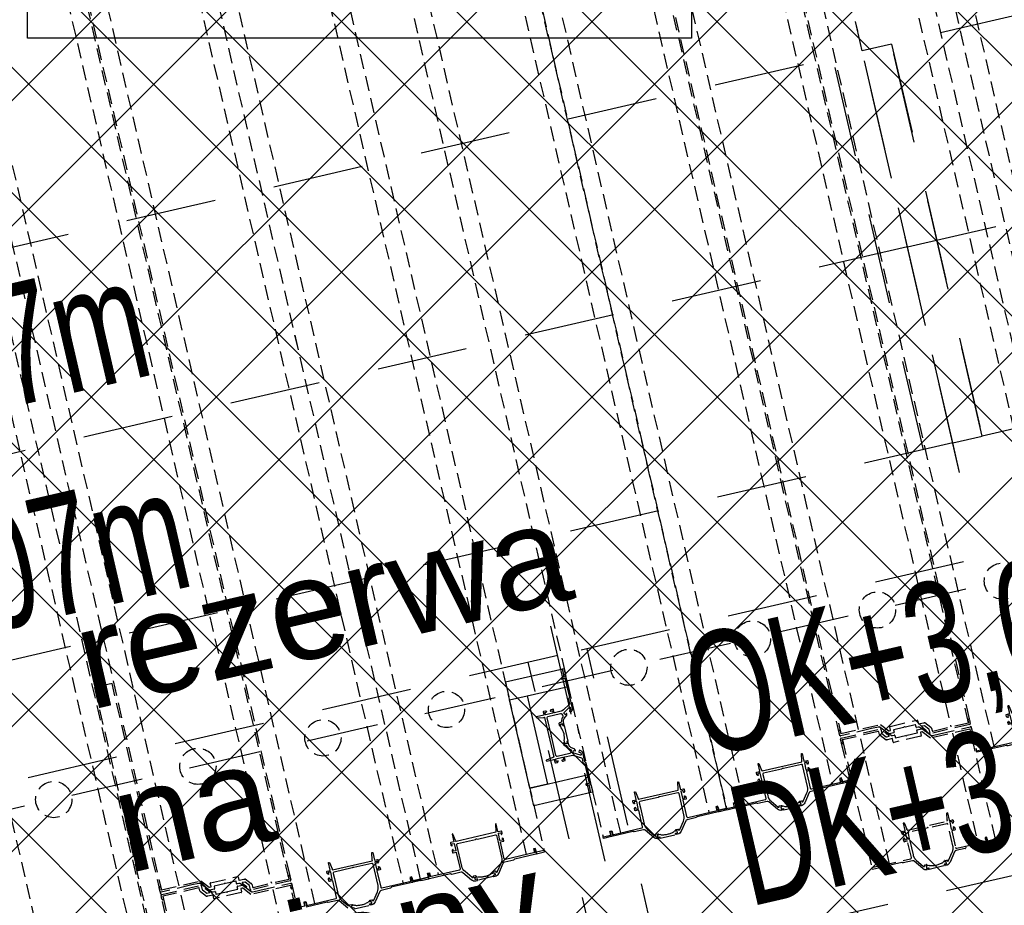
# Model space of a CAD drawing. Header units: centimetres. Extents: x -15121 to 17422, y -60492 to 0.
# Tile 227 of 256: x 1999 to 2097, y -29519 to -29431. Entities that reach past the tile are written whole.
import ezdxf
from ezdxf.enums import TextEntityAlignment as Align

# ---------------------------------------------------------------- set-up
doc = ezdxf.new("R2010")
doc.units = ezdxf.units.CM
doc.header["$LTSCALE"] = 60
for name, pattern in [('HIDDEN', [0.375, 0.25, -0.125]), ('KRESKOWA-SREDNIA', [0.2, 0.12, -0.08]), ('MP', [0.25, 0.15, -0.1])]:
    doc.linetypes.add(name, pattern=pattern)
for name, color, linetype in [('A-----SZ', 8, 'Continuous'), ('AIKA KLIMATYZACJA2', 5, 'Continuous'), ('AIKA lampy restauracja wymiarowanie', 7, 'Continuous'), ('AIKA sufity podwieszane', 8, 'Continuous'), ('AIKA wymiarowanie ogólne rzut2', 7, 'Continuous'), ('AIKA ścianki mobilne', 7, 'Continuous'), ('F-BIL', 1, 'Continuous'), ('F-BIL-OP', 3, 'Continuous'), ('F-BIL-TA', 1, 'Continuous'), ('L-HIDDEN', 8, 'HIDDEN'), ('R-----OP', 7, 'Continuous')]:
    doc.layers.add(name, color=color, linetype=linetype)
doc.styles.add('MtXpl_Arial_Narrow', font='ARIALN.TTF')
doc.styles.add('normalnysimplex', font='simplex.shx', dxfattribs={"width": 0.85})
doc.styles.add('SIMPLEX', font='simplex', dxfattribs={"width": 0.85})
doc.styles.add('SŁAWKA', font='simplex.shx', dxfattribs={"height": 12.5})
doc.styles.add('wymiar', font='txt.shx', dxfattribs={"width": 0.6})
doc.dimstyles.new('Dwudziestka', dxfattribs={"dimtxt": 7, "dimasz": 0.7, "dimexe": 5, "dimexo": 0, "dimgap": 2.5, "dimtad": 1, "dimtoh": 1, "dimdec": 3, "dimrnd": 0.5, "dimdsep": 46, "dimtxsty": 'wymiar', "dimblk": 'znacznik', "dimcen": 0, "dimdle": 5, "dimse1": 1, "dimse2": 1, "dimclrd": 256, "dimclre": 256, "dimclrt": 256, "dimadec": 0, "dimazin": 0, "dimtfac": 0.4, "dimtdec": 3, "dimtix": 1, "dimtofl": 0, "dimtmove": 2, "dimatfit": 3, "dimldrblk": 'znacznik', "dimfxl": 1, "dimtolj": 1, "dimarcsym": 0})

# ---------------------------------------------------------------- blocks, each defined once
blk = doc.blocks.new('DYBY-BL5')
at = {"layer": 'F-BIL-TA', "color": 1}
blk.add_line((0, 45), (110, 45), dxfattribs=at)
blk.add_lwpolyline([(0, 0), (0, 90), (110, 90), (110, 0)], close=True, dxfattribs=at)
at = {"layer": 'F-BIL-OP', "style": 'SIMPLEX', "width": 0.85}
blk.add_attdef('NR', text='', height=20, dxfattribs=at).set_placement((56, 55), align=Align.CENTER)
at = {"layer": 'F-BIL-OP', "color": 2, "style": 'SIMPLEX', "width": 0.85, "flags": 1}
for tag, p in [('NAZWA', (119, 55)), ('POSADZKA', (119, 12)), ('GRUPA', (119, -27)), ('RODZAJ', (119, -72))]:
    blk.add_attdef(tag, p, '', height=19, dxfattribs=at)
at = {"layer": 'F-BIL-OP', "color": 2, "style": 'SIMPLEX', "width": 0.85}
blk.add_attdef('POW.', text='', height=20, dxfattribs=at).set_placement((56, 12), align=Align.CENTER)
at = {"layer": 'F-BIL-OP', "color": 2, "style": 'SIMPLEX', "width": 0.85, "flags": 1}
blk.add_attdef('POWH.', text='', height=20, dxfattribs=at).set_placement((56, -27), align=Align.CENTER)
blk = doc.blocks.new('SL klima')
at = {"layer": 'AIKA KLIMATYZACJA2', "color": 140, "linetype": 'MP', "lineweight": -2}
for p, q in [((6314.866, -25555.953, 336.652), (6271.994, -25565.851, 336.652)), ((6269.071, -25566.526, 336.652), (6268.396, -25563.602, 336.652)), ((6271.994, -25565.851, 336.652), (6269.071, -25566.526, 336.652)), ((6278.069, -25605.5, 336.652), (6269.071, -25566.526, 336.652)), ((6280.992, -25604.825, 336.652), (6271.994, -25565.851, 336.652)), ((6271.994, -25565.851, 336.652), (6280.992, -25604.825, 336.652)), ((6273.57, -25586.013, 336.652), (6322.288, -25574.765, 336.652)), ((6381.453, -25593.691, 360.302), (6238.805, -25626.624, 360.302)), ((6287.813, -25603.251, 336.652), (6280.992, -25604.825, 336.652)), ((6278.069, -25605.5, 336.652), (6280.992, -25604.825, 336.652)), ((6278.744, -25608.423, 336.652), (6278.069, -25605.5, 336.652)), ((6253.652, -25690.933, 360.302), (6238.13, -25623.701, 360.302)), ((6253.654, -25690.932, 360.302), (6238.132, -25623.701, 360.302)), ((6388.539, -25624.384, 360.302), (6245.891, -25657.317, 360.302)), ((6255.9, -25687.335, 360.302), (6241.728, -25625.949, 360.302)), ((6238.807, -25626.624, 360.302), (6143.319, -25648.67, 360.302)), ((6250.056, -25688.684, 360.302), (6235.884, -25627.299, 360.302))]:
    blk.add_line(p, q, dxfattribs=at)
at = {"layer": 'AIKA KLIMATYZACJA2', "color": 140, "linetype": 'MP', "lineweight": -2, "extrusion": (-0.224951, 0.97437, 1.83697e-16)}
for p, q in [((6278.744, -25608.423, 336.652), (6268.396, -25563.602, 336.652)), ((6122.915, -25600.268, 336.652), (6269.071, -25566.526, 336.652)), ((6275.146, -25606.175, 336.652), (6266.148, -25567.2, 336.652)), ((6273.57, -25586.013, 336.652), (6127.414, -25619.756, 336.652)), ((6278.069, -25605.5, 336.652), (6131.913, -25639.243, 336.652))]:
    blk.add_line(p, q, dxfattribs=at)
at = {"layer": 'AIKA KLIMATYZACJA2', "color": 140, "linetype": 'MP', "lineweight": -2, "style": 'MtXpl_Arial_Narrow', "width": 0.8}
for s, p in [('OK+3,37m', (6147.428, -25610.512, 3653.802)), ('DK+3,07m', (6152.004, -25631.373, 3653.802)), ('OK+3,61m', (6253.163, -25636.82, 3653.802)), ('DK+3,44m', (6257.814, -25651.629, 3653.802))]:
    blk.add_text(s, height=12, rotation=13, dxfattribs=at).set_placement(p)
blk = doc.blocks.new('*U5278')
for p, q in [((1.5, 8.8), (1085.5, 8.82)), ((1085.5, -9.18), (1.5, -9.2))]:
    blk.add_line(p, q)
blk = doc.blocks.new('*U5231')
for p, q in [((-1106.5, -9.19), (-1.5, -9.2)), ((-1.5, -99.2), (-1106.5, -99.19)), ((-1106.5, -117.19), (-1.5, -117.2))]:
    blk.add_line(p, q)
blk.add_lwpolyline([(-848.7, -118.69), (-1108.7, -118.69), (-1108.7, -136.69), (-848.7, -136.69)], close=True)
blk.add_circle((-948, -54.19), 18)
blk = doc.blocks.new('*U5248')
for p, q in [((1179.63, 117.22), (120.37, 117.17)), ((1298.5, 117.22), (1186, 117.22)), ((1298.5, 109.24), (1294.5, 109.24)), ((1294.5, 109.24), (1294.5, 107.74)), ((1294.5, 107.74), (1298.5, 107.74)), ((1298.5, 117.24), (1298.5, 109.24)), ((120.37, 99.17), (1179.63, 99.22)), ((1186, 99.22), (1298.5, 99.22)), ((1161.63, 9.22), (138.37, 9.17)), ((1298.5, 9.22), (1168, 9.22)), ((1294.5, -0.84), (1294.5, 0.66)), ((1294.5, 0.66), (1298.5, 0.66)), ((138.37, -8.83), (1161.63, -8.78)), ((1168, -8.78), (1298.5, -8.78)), ((1298.5, -0.84), (1294.5, -0.84))]:
    blk.add_line(p, q)
for points in [[(1169.43, 40.02), (1166.13, 40.02, -0.414214), (1165.63, 40.52), (1165.63, 67.92, -0.414214), (1166.13, 68.42), (1169.43, 68.42, 0.414212), (1169.63, 68.62), (1169.63, 73.52, 0.000001), (1169.63, 74.84), (1175.42, 79.69, -0.176326), (1176.7, 80.16), (1179.13, 80.16, 0.414214), (1179.63, 80.66), (1179.63, 117.22, 0.414214), (1179.43, 117.42), (1177.53, 117.42, 0.414212), (1177.33, 117.22), (1176.33, 117.22, -0.414214), (1176.13, 117.42), (1176.13, 117.92, -0.41421), (1176.93, 118.72), (1180.83, 118.72, -0.414213), (1181.63, 117.92), (1181.63, 77.76, -0.414213), (1181.43, 77.56), (1176.99, 77.56, 0.176324), (1176.87, 77.52), (1172.7, 74.02, 0.221651), (1172.63, 73.87), (1172.63, 71.18, 0.533896), (1172.91, 71), (1174.91, 71.82), (1174.59, 72.2), (1175.83, 72.59), (1175.5, 72.97), (1176.75, 73.36), (1176.42, 73.74), (1177.34, 74.52, -0.414286), (1177.62, 74.49, -0.198947), (1177.67, 74.35), (1177.57, 73.19, -0.192971), (1177.23, 72.53), (1173.31, 69.08, 0.215704), (1172.63, 67.58), (1172.63, 65.92, -0.414212), (1172.13, 65.42), (1169.83, 65.42, 0.414212), (1169.63, 65.22), (1169.63, 55.09), (1169.19, 54.32, 0.267947), (1169.19, 54.12), (1169.63, 53.35), (1169.63, 43.22, 0.414214), (1169.83, 43.02), (1172.13, 43.02, -0.414214), (1172.63, 42.52), (1172.63, 38.02, -0.221694), (1172.27, 37.25), (1164.34, 30.6, 0.221682), (1163.63, 29.07), (1163.63, 21.9), (1163.63, -9.48, -0.414163), (1162.83, -10.28), (1158.93, -10.28, -0.414214), (1158.13, -9.48), (1158.13, -8.98, -0.414214), (1158.33, -8.78), (1159.33, -8.78, 0.414233), (1159.53, -8.98), (1161.43, -8.98, 0.414212), (1161.63, -8.78), (1161.63, 31.58), (1169.45, 38.15, 0.221697), (1169.63, 38.53), (1169.63, 39.82, 0.414211), (1169.43, 40.02)], [(1178.19, 68.42), (1181.49, 68.42, -0.414214), (1181.99, 67.92), (1181.99, 40.52, -0.414214), (1181.49, 40.02), (1178.19, 40.02, 0.414212), (1177.99, 39.82), (1177.99, 34.92, 0.000001), (1177.99, 33.6), (1172.21, 28.75, -0.176326), (1170.92, 28.28), (1168.5, 28.28, 0.414214), (1168, 27.78), (1168, -8.78, 0.414214), (1168.2, -8.98), (1170.1, -8.98, 0.414212), (1170.3, -8.78), (1171.3, -8.78, -0.414214), (1171.5, -8.98), (1171.5, -9.48, -0.41421), (1170.7, -10.28), (1166.8, -10.28, -0.414213), (1166, -9.48), (1166, 30.68, -0.414213), (1166.2, 30.88), (1170.63, 30.88, 0.176324), (1170.76, 30.93), (1174.92, 34.42, 0.221651), (1175, 34.57), (1175, 37.26, 0.533896), (1174.72, 37.45), (1172.72, 36.62), (1173.04, 36.24), (1171.8, 35.85), (1172.12, 35.47), (1170.88, 35.08), (1171.2, 34.7), (1170.28, 33.93, -0.414286), (1170, 33.95, -0.198947), (1169.96, 34.1), (1170.06, 35.25, -0.192971), (1170.39, 35.92), (1174.32, 39.36, 0.215704), (1174.99, 40.87), (1174.99, 42.52, -0.414212), (1175.49, 43.02), (1177.79, 43.02, 0.414212), (1177.99, 43.22), (1177.99, 53.35), (1178.44, 54.12, 0.267947), (1178.44, 54.32), (1177.99, 55.09), (1177.99, 65.22, 0.414214), (1177.79, 65.42), (1175.49, 65.42, -0.414214), (1174.99, 65.92), (1174.99, 70.42, -0.221694), (1175.35, 71.19), (1183.28, 77.84, 0.221682), (1184, 79.37), (1184, 86.55), (1184, 117.92, -0.414163), (1184.8, 118.72), (1188.7, 118.72, -0.414214), (1189.5, 117.92), (1189.5, 117.42, -0.414214), (1189.3, 117.22), (1188.3, 117.22, 0.414233), (1188.1, 117.42), (1186.2, 117.42, 0.414212), (1186, 117.22), (1186, 76.86), (1178.17, 70.29, 0.221697), (1177.99, 69.91), (1177.99, 68.62, 0.414211), (1178.19, 68.42)], [(1280.77, 33.92), (1295.3, 33.92, 0.162719), (1301.31, 35.93), (1308.51, 41.35, 0.023978), (1308.87, 41.65, 0.684311), (1308.54, 42.52), (1308.2, 42.52, -0.414214), (1307.7, 43.02), (1307.7, 44.9, -0.198912), (1307.85, 45.25), (1308.56, 45.96, -0.668179), (1308.9, 45.82), (1308.9, 44.22, 0.414214), (1309.1, 44.02), (1311.1, 44.02, 0.414214), (1311.3, 44.22), (1311.3, 45.82, -0.414214), (1311.5, 46.02), (1312.3, 46.02, -0.414214), (1312.5, 45.82), (1312.5, 44.34, -0.235614), (1310.51, 40.35), (1301.5, 33.57, 0.235614), (1300.7, 31.97), (1300.7, 22.56, -0.198912), (1300.55, 22.21), (1300.15, 21.8, 0.198912), (1300, 21.45), (1300, 0.02, -0.414214), (1299.2, -0.78), (1295.8, -0.78, -0.414214), (1295, 0.02), (1295, 0.52, -0.414214), (1295.2, 0.72), (1296.2, 0.72, 0.414214), (1296.4, 0.52), (1298.3, 0.52, 0.414214), (1298.5, 0.72), (1298.5, 30.72, 0.414214), (1297.5, 31.72), (1280.7, 31.72, 0.414214), (1280.5, 31.52), (1280.5, 28.52, -0.414214), (1280, 28.02), (1278.12, 28.02, -0.198912), (1277.77, 28.17), (1277.06, 28.88, -0.668179), (1277.2, 29.22), (1278.8, 29.22, 0.414214), (1279, 29.42), (1279, 31.52, 0.414214), (1278.8, 31.72), (1271.7, 31.72, 0.414214), (1271.5, 31.52), (1271.5, 29.42, 0.414214), (1271.7, 29.22), (1273.3, 29.22, -0.668179), (1273.44, 28.88), (1272.73, 28.17, -0.198912), (1272.37, 28.02), (1270.5, 28.02, -0.414214), (1270, 28.52), (1270, 31.52, 0.414214), (1269.8, 31.72), (1262.2, 31.72, -0.414214), (1262, 31.92), (1262, 32.37, -0.36397), (1262.16, 32.57), (1269.01, 33.78, -0.043661), (1269.53, 33.82), (1269.8, 33.82, 0.414214), (1270, 34.02), (1270, 74.42, 0.414214), (1269.8, 74.62), (1269.53, 74.62, -0.043661), (1269.01, 74.67), (1262.16, 75.87, -0.36397), (1262, 76.07), (1262, 76.52, -0.414214), (1262.2, 76.72), (1269.8, 76.72, 0.414214), (1270, 76.92), (1270, 79.92, -0.414214), (1270.5, 80.42), (1272.37, 80.42, -0.198912), (1272.73, 80.28), (1273.44, 79.56, -0.668179), (1273.3, 79.22), (1271.7, 79.22, 0.414214), (1271.5, 79.02), (1271.5, 76.92, 0.414214), (1271.7, 76.72), (1278.8, 76.72, 0.414214), (1279, 76.92), (1279, 79.02, 0.414214), (1278.8, 79.22), (1277.2, 79.22, -0.668179), (1277.06, 79.56), (1277.77, 80.28, -0.198912), (1278.12, 80.42), (1280, 80.42, -0.414214), (1280.5, 79.92), (1280.5, 76.92, 0.414214), (1280.7, 76.72), (1297.5, 76.72, 0.414214), (1298.5, 77.72), (1298.5, 107.72, 0.414214), (1298.3, 107.92), (1296.4, 107.92, 0.414214), (1296.2, 107.72), (1295.2, 107.72, -0.414214), (1295, 107.92), (1295, 108.42, -0.414214), (1295.8, 109.22), (1299.2, 109.22, -0.414214), (1300, 108.42), (1300, 87, 0.198912), (1300.15, 86.64), (1300.55, 86.24, -0.198912), (1300.7, 85.88), (1300.7, 76.47, 0.235614), (1301.5, 74.88), (1310.51, 68.1, -0.235614), (1312.5, 64.1), (1312.5, 62.62, -0.414214), (1312.3, 62.42), (1311.5, 62.42, -0.414214), (1311.3, 62.62), (1311.3, 64.22, 0.414214), (1311.1, 64.42), (1309.1, 64.42, 0.414214), (1308.9, 64.22), (1308.9, 62.62, -0.668179), (1308.56, 62.48), (1307.85, 63.19, -0.198912), (1307.7, 63.55), (1307.7, 65.42, -0.414214), (1308.2, 65.92), (1308.54, 65.92, 0.684311), (1308.87, 66.79, 0.023978), (1308.51, 67.1), (1301.31, 72.51, 0.162719), (1295.3, 74.52), (1273.5, 74.52, 0.414214), (1272.5, 73.52), (1272.5, 55.09), (1272.06, 54.32, 0.267949), (1272.06, 54.12), (1272.5, 53.36), (1272.5, 34.92, 0.414214), (1273.5, 33.92), (1278.83, 33.92)]]:
    blk.add_lwpolyline(points, format="xyb")
for points in [[(1298.5, 117.22), (1300, 117.22), (1300, 109.22), (1298.5, 109.22)], [(1298.5, -8.82), (1300, -8.82), (1300, -0.82), (1298.5, -0.84)]]:
    blk.add_lwpolyline(points, close=True)
blk.add_lwpolyline([(1309.11, 61.31, -0.167317), (1309.12, 47.27), (1309.12, 44.24), (1311.15, 44.24), (1311.15, 46.3), (1312.47, 46.3), (1312.47, 62.28), (1311.09, 62.28), (1311.09, 64.26), (1309.11, 64.26)], format="xyb", close=True)
blk.add_circle((1050, 54.2), 18)
blk = doc.blocks.new('*U5261')
for p, q in [((-1.5, 8.8), (-1106.5, 8.8)), ((-1106.5, -9.2), (-1.5, -9.2)), ((-1.5, -99.2), (-1106.5, -99.2)), ((-1106.5, -117.2), (-1.5, -117.2))]:
    blk.add_line(p, q)
at = {"linetype": 'Continuous'}
for points in [[(-21.17, -74.5), (-4.7, -74.5, 0.162719), (1.31, -72.49), (8.51, -67.08, 0.023978)], [(8.2, -65.9, -0.414214), (7.7, -65.4), (7.7, -63.52, -0.198912), (7.85, -63.17), (8.56, -62.46, -0.668179), (8.9, -62.6)], [(10.51, -68.07), (1.5, -74.85, 0.235614), (0.7, -76.45), (0.7, -85.86, -0.198912), (0.55, -86.22), (0.15, -86.62, 0.198912), (0, -86.98), (0, -108.4, -0.414214)], [(-0.8, -109.2), (-4.2, -109.2, -0.414214), (-5, -108.4), (-5, -107.9, -0.414214), (-4.8, -107.7), (-3.8, -107.7, 0.414214), (-3.6, -107.9), (-1.7, -107.9, 0.414214), (-1.5, -107.7), (-1.5, -77.7, 0.414214), (-2.5, -76.7), (-19.3, -76.7, 0.414214), (-19.5, -76.9), (-19.5, -79.9, -0.414214), (-20, -80.4), (-21.88, -80.4, -0.198912), (-22.23, -80.25), (-22.94, -79.54, -0.668179), (-22.8, -79.2), (-21.2, -79.2, 0.414214), (-21, -79), (-21, -76.9, 0.414214), (-21.2, -76.7), (-28.3, -76.7, 0.414214), (-28.5, -76.9), (-28.5, -79, 0.414214), (-28.3, -79.2), (-26.7, -79.2, -0.668179), (-26.56, -79.54), (-27.27, -80.25, -0.198912), (-27.62, -80.4), (-29.5, -80.4, -0.414214), (-30, -79.9), (-30, -76.9, 0.414214), (-30.2, -76.7), (-37.8, -76.7, -0.414214), (-38, -76.5), (-38, -76.05, -0.36397), (-37.83, -75.85), (-30.99, -74.65, -0.043661), (-30.47, -74.6), (-30.2, -74.6, 0.414214), (-30, -74.4), (-30, -34, 0.414214), (-30.2, -33.8), (-30.47, -33.8, -0.043661), (-30.99, -33.75), (-37.83, -32.55, -0.36397), (-38, -32.35), (-38, -31.9, -0.414214), (-37.8, -31.7), (-30.2, -31.7, 0.414214), (-30, -31.5), (-30, -28.5, -0.414214), (-29.5, -28), (-27.62, -28, -0.198912), (-27.27, -28.15), (-26.56, -28.86, -0.668179), (-26.7, -29.2), (-28.3, -29.2, 0.414214), (-28.5, -29.4), (-28.5, -31.5, 0.414214), (-28.3, -31.7), (-21.2, -31.7, 0.414214), (-21, -31.5), (-21, -29.4, 0.414214), (-21.2, -29.2), (-22.8, -29.2, -0.668179), (-22.94, -28.86), (-22.23, -28.15, -0.198912), (-21.88, -28), (-20, -28, -0.414214), (-19.5, -28.5), (-19.5, -31.5, 0.414214), (-19.3, -31.7), (-2.5, -31.7, 0.414214), (-1.5, -30.7), (-1.5, -0.7, 0.414214), (-1.7, -0.5), (-3.6, -0.5, 0.414214), (-3.8, -0.7), (-4.8, -0.7, -0.414214), (-5, -0.5), (-5, 0, -0.414214), (-4.2, 0.8), (-0.8, 0.8, -0.414214), (0, 0), (0, -21.42, 0.198912), (0.15, -21.78), (0.55, -22.18, -0.198912), (0.7, -22.54), (0.7, -31.95, 0.235614), (1.5, -33.55), (10.51, -40.33, -0.235614), (12.5, -44.32), (12.5, -45.8, -0.414214), (12.3, -46), (11.5, -46, -0.414214), (11.3, -45.8), (11.3, -44.2, 0.414214), (11.1, -44), (9.1, -44, 0.414214), (8.9, -44.2), (8.9, -45.8, -0.668179), (8.56, -45.94), (7.85, -45.23, -0.198912), (7.7, -44.88), (7.7, -43, -0.414214), (8.2, -42.5), (8.54, -42.5, 0.684311), (8.88, -41.63, 0.023978), (8.51, -41.32), (1.31, -35.91, 0.162719), (-4.7, -33.9), (-26.5, -33.9, 0.414214), (-27.5, -34.9), (-27.5, -53.33), (-27.94, -54.1, 0.267949), (-27.94, -54.3), (-27.5, -55.07), (-27.5, -73.5, 0.414214), (-26.5, -74.5), (-21.17, -74.5)]]:
    blk.add_lwpolyline(points, format="xyb", dxfattribs=at)
for points in [[(-1.5, 8.8), (-1.5, 0.8), (-5.5, 0.8), (-5.5, -1.2), (-1.5, -1.2)], [(-1.5, -117.2), (-1.5, -109.2), (-5.5, -109.2), (-5.5, -107.2), (-1.5, -107.2)]]:
    blk.add_lwpolyline(points)
blk.add_lwpolyline([(-1.5, 8.8), (0, 8.8), (0, 0.8), (-1.5, 0.8)], close=True)
blk.add_lwpolyline([(9.11, -47.12, -0.167317), (9.12, -61.15), (9.12, -64.18), (11.15, -64.18), (11.15, -62.12), (12.47, -62.12), (12.47, -46.14), (11.09, -46.14), (11.09, -44.16), (9.11, -44.16)], format="xyb", close=True)
blk.add_circle((-160, -54.2), 18)
blk = doc.blocks.new('*U5176')
for p, q in [((1.5, 8.8), (1106.5, 8.8)), ((1106.5, -9.2), (1.5, -9.2)), ((1.5, -99.2), (1106.5, -99.2)), ((1106.5, -117.2), (1.5, -117.2))]:
    blk.add_line(p, q)
at = {"linetype": 'Continuous'}
blk.add_lwpolyline([(21.17, -74.5), (4.7, -74.5, -0.162719), (-1.31, -72.49), (-8.51, -67.08, -0.023978), (-8.88, -66.77, -0.684311), (-8.54, -65.9), (-8.2, -65.9, 0.414214), (-7.7, -65.4), (-7.7, -63.52, 0.198912), (-7.85, -63.17), (-8.56, -62.46, 0.668179), (-8.9, -62.6), (-8.9, -64.2, -0.414214), (-9.1, -64.4), (-11.1, -64.4, -0.414214), (-11.3, -64.2), (-11.3, -62.6, 0.414214), (-11.5, -62.4), (-12.3, -62.4, 0.414214), (-12.5, -62.6), (-12.5, -64.08, 0.235614), (-10.51, -68.07), (-1.5, -74.85, -0.235614), (-0.7, -76.45), (-0.7, -85.86, 0.198912), (-0.55, -86.22), (-0.15, -86.62, -0.198912), (0, -86.98), (0, -108.4, 0.414214), (0.8, -109.2), (4.2, -109.2, 0.414214), (5, -108.4), (5, -107.9, 0.414214), (4.8, -107.7), (3.8, -107.7, -0.414214), (3.6, -107.9), (1.7, -107.9, -0.414214), (1.5, -107.7), (1.5, -77.7, -0.414214), (2.5, -76.7), (19.3, -76.7, -0.414214), (19.5, -76.9), (19.5, -79.9, 0.414214), (20, -80.4), (21.88, -80.4, 0.198912), (22.23, -80.25), (22.94, -79.54, 0.668179), (22.8, -79.2), (21.2, -79.2, -0.414214), (21, -79), (21, -76.9, -0.414214), (21.2, -76.7), (28.3, -76.7, -0.414214), (28.5, -76.9), (28.5, -79, -0.414214), (28.3, -79.2), (26.7, -79.2, 0.668179), (26.56, -79.54), (27.27, -80.25, 0.198912), (27.62, -80.4), (29.5, -80.4, 0.414214), (30, -79.9), (30, -76.9, -0.414214), (30.2, -76.7), (37.8, -76.7, 0.414214), (38, -76.5), (38, -76.05, 0.36397), (37.83, -75.85), (30.99, -74.65, 0.043661), (30.47, -74.6), (30.2, -74.6, -0.414214), (30, -74.4), (30, -34, -0.414214), (30.2, -33.8), (30.47, -33.8, 0.043661), (30.99, -33.75), (37.83, -32.55, 0.36397), (38, -32.35), (38, -31.9, 0.414214), (37.8, -31.7), (30.2, -31.7, -0.414214), (30, -31.5), (30, -28.5, 0.414214), (29.5, -28), (27.62, -28, 0.198912), (27.27, -28.15), (26.56, -28.86, 0.668179), (26.7, -29.2), (28.3, -29.2, -0.414214), (28.5, -29.4), (28.5, -31.5, -0.414214), (28.3, -31.7), (21.2, -31.7, -0.414214), (21, -31.5), (21, -29.4, -0.414214), (21.2, -29.2), (22.8, -29.2, 0.668179), (22.94, -28.86), (22.23, -28.15, 0.198912), (21.88, -28), (20, -28, 0.414214), (19.5, -28.5), (19.5, -31.5, -0.414214), (19.3, -31.7), (2.5, -31.7, -0.414214), (1.5, -30.7), (1.5, -0.7, -0.414214), (1.7, -0.5), (3.6, -0.5, -0.414214), (3.8, -0.7), (4.8, -0.7, 0.414214), (5, -0.5), (5, 0, 0.414214), (4.2, 0.8), (0.8, 0.8, 0.414214), (0, 0), (0, -21.42, -0.198912), (-0.15, -21.78), (-0.55, -22.18, 0.198912), (-0.7, -22.54), (-0.7, -31.95, -0.235614), (-1.5, -33.55), (-10.51, -40.33, 0.235614), (-12.5, -44.32), (-12.5, -45.8, 0.414214), (-12.3, -46), (-11.5, -46, 0.414214), (-11.3, -45.8), (-11.3, -44.2, -0.414214), (-11.1, -44), (-9.1, -44, -0.414214), (-8.9, -44.2), (-8.9, -45.8, 0.668179), (-8.56, -45.94), (-7.85, -45.23, 0.198912), (-7.7, -44.88), (-7.7, -43, 0.414214), (-8.2, -42.5), (-8.54, -42.5, -0.684311), (-8.88, -41.63, -0.023978), (-8.51, -41.32), (-1.31, -35.91, -0.162719), (4.7, -33.9), (26.5, -33.9, -0.414214), (27.5, -34.9), (27.5, -53.33), (27.94, -54.1, -0.267949), (27.94, -54.3), (27.5, -55.07), (27.5, -73.5, -0.414214), (26.5, -74.5), (21.17, -74.5)], format="xyb", dxfattribs=at)
for points in [[(1.5, 8.8), (0, 8.8), (0, 0.8), (1.5, 0.8)], [(1.5, -109.2), (0, -109.2), (0, -117.2), (1.5, -117.2)]]:
    blk.add_lwpolyline(points, close=True)
for points in [[(1.5, 8.8), (1.5, 0.8), (5.5, 0.8), (5.5, -1.2), (1.5, -1.2)], [(1.5, -117.2), (1.5, -109.2), (5.5, -109.2), (5.5, -107.2), (1.5, -107.2)]]:
    blk.add_lwpolyline(points)
blk.add_lwpolyline([(-9.11, -47.12, 0.167317), (-9.12, -61.15), (-9.12, -64.18), (-11.15, -64.18), (-11.15, -62.12), (-12.47, -62.12), (-12.47, -46.14), (-11.09, -46.14), (-11.09, -44.16), (-9.11, -44.16)], format="xyb", close=True)
blk.add_circle((160, -54.2), 18)
blk = doc.blocks.new('*U5193')
at = {"linetype": 'Continuous'}
for p, q in [((58.5, 63), (0, 63)), ((0, 45), (58.5, 45)), ((0, -45), (58.5, -45)), ((58.5, -63), (0, -63))]:
    blk.add_line(p, q, dxfattribs=at)
for p, q in [((0, 63), (0, 45)), ((0, -63), (0, -45))]:
    blk.add_line(p, q)
for points in [[(58, 55), (60, 55), (60, 63), (58, 63)], [(58, -55), (60, -55), (60, -63), (58, -63)]]:
    blk.add_lwpolyline(points, close=True)
blk.add_lwpolyline([(55.8, 55, 0.414214), (55, 54.2), (55, 53.7, 0.414214), (55.2, 53.5), (56.2, 53.5, -0.414214), (56.4, 53.7), (58.3, 53.7, -0.414214), (58.5, 53.5), (58.5, 34, -0.198912), (58.38, 33.71), (57.39, 32.72, 0.198912), (57.1, 32.02), (57.1, 28.03, -0.265236), (56.61, 27.17), (49.88, 23.2, -0.13423), (47.33, 22.5), (40.7, 22.5, -0.414214), (40.5, 22.7), (40.5, 25.7, 0.414214), (40, 26.2), (38.12, 26.2, 0.198912), (37.77, 26.05), (37.06, 25.34, 0.668179), (37.2, 25), (38.8, 25, -0.414214), (39, 24.8), (39, 22.7, -0.414214), (38.8, 22.5), (31.7, 22.5, -0.414214), (31.5, 22.7), (31.5, 24.8, -0.414214), (31.7, 25), (33.3, 25, 0.668179), (33.44, 25.34), (32.73, 26.05, 0.198912), (32.38, 26.2), (30.5, 26.2, 0.414214), (30, 25.7), (30, 22.7, -0.414214), (29.8, 22.5), (22.2, 22.5, 0.414214), (22, 22.3), (22, 21.85, 0.36397), (22.17, 21.66), (29.04, 20.45, 0.043661), (29.56, 20.4), (29.8, 20.4, -0.414214), (30, 20.2), (30, -20.2, -0.414214), (29.8, -20.4), (29.56, -20.4, 0.043661), (29.04, -20.45), (22.17, -21.66, 0.36397), (22, -21.85), (22, -22.3, 0.414214), (22.2, -22.5), (29.8, -22.5, -0.414214), (30, -22.7), (30, -25.7, 0.414214), (30.5, -26.2), (32.38, -26.2, 0.198912), (32.73, -26.05), (33.44, -25.34, 0.668179), (33.3, -25), (31.7, -25, -0.414214), (31.5, -24.8), (31.5, -22.7, -0.414214), (31.7, -22.5), (38.8, -22.5, -0.414214), (39, -22.7), (39, -24.8, -0.414214), (38.8, -25), (37.2, -25, 0.668179), (37.06, -25.34), (37.77, -26.05, 0.198912), (38.12, -26.2), (40, -26.2, 0.414214), (40.5, -25.7), (40.5, -22.7, -0.414214), (40.7, -22.5), (47.33, -22.5, -0.13423), (49.88, -23.2), (56.61, -27.17, -0.265236), (57.1, -28.03), (57.1, -32.02, 0.198912), (57.39, -32.72), (58.38, -33.71, -0.198912), (58.5, -34), (58.5, -53.5, -0.414214), (58.3, -53.7), (56.4, -53.7, -0.414214), (56.2, -53.5), (55.2, -53.5, 0.414214), (55, -53.7), (55, -54.2, 0.414214), (55.8, -55), (59.2, -55, 0.414214), (60, -54.2), (60, -33.18, 0.198912), (59.77, -32.62), (59.25, -32.1, -0.198912), (59.1, -31.74), (59.1, -22.35, 0.235614), (58.3, -20.75), (56.58, -19.46, 0.447259), (56.29, -19.52), (55.51, -20.83, 0.414214), (55.58, -21.11), (57, -21.95, -0.265236), (57.1, -22.12), (57.1, -24.03, -0.580732), (56.35, -24.46), (49.57, -20.46, -0.414214), (49.5, -20.19), (50.57, -18.38, -0.414214), (50.85, -18.31), (52.22, -19.12, 0.668179), (52.52, -18.9), (52.2, -17.66, 0.155747), (52.04, -17.41), (48.78, -14.77, -0.226285), (47.3, -11.66), (47.3, -8.4, 0.414214), (47.1, -8.2), (46.3, -8.2, 0.414214), (46.1, -8.4), (46.1, -10, -0.414214), (45.9, -10.2), (43.9, -10.2, -0.414214), (43.7, -10), (43.7, -8.4, 0.668179), (43.36, -8.26), (42.65, -8.97, 0.198912), (42.5, -9.32), (42.5, -10.7, 0.414214), (43.5, -11.7), (44.38, -11.7, -0.371263), (45.37, -12.55, 0.21042), (47.95, -16.64, -0.397137), (48.25, -17.98), (47.17, -19.81, -0.265236), (46.31, -20.3), (33.5, -20.3, -0.414214), (32.5, -19.3), (32.5, -0.87), (32.06, -0.1, -0.267949), (32.06, 0.1), (32.5, 0.87), (32.5, 19.3, -0.414214), (33.5, 20.3), (46.31, 20.3, -0.265236), (47.17, 19.81), (48.25, 17.98, -0.397137), (47.95, 16.64, 0.21042), (45.37, 12.55, -0.371263), (44.38, 11.7), (43.5, 11.7, 0.414214), (42.5, 10.7), (42.5, 9.32, 0.198912), (42.65, 8.97), (43.36, 8.26, 0.668179), (43.7, 8.4), (43.7, 10, -0.414214), (43.9, 10.2), (45.9, 10.2, -0.414214), (46.1, 10), (46.1, 8.4, 0.414214), (46.3, 8.2), (47.1, 8.2, 0.414214), (47.3, 8.4), (47.3, 11.66, -0.226285), (48.78, 14.77), (52.04, 17.41, 0.155747), (52.2, 17.66), (52.52, 18.9, 0.668179), (52.22, 19.12), (50.85, 18.31, -0.414214), (50.57, 18.38), (49.5, 20.19, -0.414214), (49.57, 20.46), (56.35, 24.46, -0.580732), (57.1, 24.03), (57.1, 22.12, -0.265236), (57, 21.95), (55.58, 21.11, 0.414214), (55.51, 20.83), (56.29, 19.52, 0.447259), (56.58, 19.46), (58.3, 20.75, 0.235614), (59.1, 22.35), (59.1, 31.74, -0.198912), (59.25, 32.1), (59.77, 32.62, 0.198912), (60, 33.18), (60, 54.2, 0.414214), (59.2, 55)], format="xyb", close=True, dxfattribs=at)
blk.add_lwpolyline([(0, 45), (18, 45), (18, -45), (0, -45)], close=True, dxfattribs=at)
blk.add_lwpolyline([(46.06, 7.93), (47.26, 7.93), (47.26, -7.93), (46.06, -7.93), (46.06, -9.93), (43.9, -9.93), (43.9, -6.43, 0.203014), (43.9, 6.43), (43.9, 9.93), (46.06, 9.93), (46.06, 7.93), (46.06, 9.93)], format="xyb", dxfattribs=at)
blk.add_lwpolyline([(60, -3.44), (60, 0), (60, 3.44)])
blk = doc.blocks.new('*U5329')
for p, q in [((-1.5, 8.8), (-1106.5, 8.8)), ((-1106.5, -9.2), (-1.5, -9.2)), ((-1.5, -99.2), (-1106.5, -99.2)), ((-1106.5, -117.2), (-1.5, -117.2))]:
    blk.add_line(p, q)
at = {"linetype": 'Continuous'}
blk.add_lwpolyline([(-21.17, -74.5), (-4.7, -74.5, 0.162719), (1.31, -72.49), (8.51, -67.08, 0.023978), (8.88, -66.77, 0.684311), (8.54, -65.9), (8.2, -65.9, -0.414214), (7.7, -65.4), (7.7, -63.52, -0.198912), (7.85, -63.17), (8.56, -62.46, -0.668179), (8.9, -62.6), (8.9, -64.2, 0.414214), (9.1, -64.4), (11.1, -64.4, 0.414214), (11.3, -64.2), (11.3, -62.6, -0.414214), (11.5, -62.4), (12.3, -62.4, -0.414214), (12.5, -62.6), (12.5, -64.08, -0.235614), (10.51, -68.07), (1.5, -74.85, 0.235614), (0.7, -76.45), (0.7, -85.86, -0.198912), (0.55, -86.22), (0.15, -86.62, 0.198912), (0, -86.98), (0, -108.4, -0.414214), (-0.8, -109.2), (-4.2, -109.2, -0.414214), (-5, -108.4), (-5, -107.9, -0.414214), (-4.8, -107.7), (-3.8, -107.7, 0.414214), (-3.6, -107.9), (-1.7, -107.9, 0.414214), (-1.5, -107.7), (-1.5, -77.7, 0.414214), (-2.5, -76.7), (-19.3, -76.7, 0.414214), (-19.5, -76.9), (-19.5, -79.9, -0.414214), (-20, -80.4), (-21.88, -80.4, -0.198912), (-22.23, -80.25), (-22.94, -79.54, -0.668179), (-22.8, -79.2), (-21.2, -79.2, 0.414214), (-21, -79), (-21, -76.9, 0.414214), (-21.2, -76.7), (-28.3, -76.7, 0.414214), (-28.5, -76.9), (-28.5, -79, 0.414214), (-28.3, -79.2), (-26.7, -79.2, -0.668179), (-26.56, -79.54), (-27.27, -80.25, -0.198912), (-27.62, -80.4), (-29.5, -80.4, -0.414214), (-30, -79.9), (-30, -76.9, 0.414214), (-30.2, -76.7), (-37.8, -76.7, -0.414214), (-38, -76.5), (-38, -76.05, -0.36397), (-37.83, -75.85), (-30.99, -74.65, -0.043661), (-30.47, -74.6), (-30.2, -74.6, 0.414214), (-30, -74.4), (-30, -34, 0.414214), (-30.2, -33.8), (-30.47, -33.8, -0.043661), (-30.99, -33.75), (-37.83, -32.55, -0.36397), (-38, -32.35), (-38, -31.9, -0.414214), (-37.8, -31.7), (-30.2, -31.7, 0.414214), (-30, -31.5), (-30, -28.5, -0.414214), (-29.5, -28), (-27.62, -28, -0.198912), (-27.27, -28.15), (-26.56, -28.86, -0.668179), (-26.7, -29.2), (-28.3, -29.2, 0.414214), (-28.5, -29.4), (-28.5, -31.5, 0.414214), (-28.3, -31.7), (-21.2, -31.7, 0.414214), (-21, -31.5), (-21, -29.4, 0.414214), (-21.2, -29.2), (-22.8, -29.2, -0.668179), (-22.94, -28.86), (-22.23, -28.15, -0.198912), (-21.88, -28), (-20, -28, -0.414214), (-19.5, -28.5), (-19.5, -31.5, 0.414214), (-19.3, -31.7), (-2.5, -31.7, 0.414214), (-1.5, -30.7), (-1.5, -0.7, 0.414214), (-1.7, -0.5), (-3.6, -0.5, 0.414214), (-3.8, -0.7), (-4.8, -0.7, -0.414214), (-5, -0.5), (-5, 0, -0.414214), (-4.2, 0.8), (-0.8, 0.8, -0.414214), (0, 0), (0, -21.42, 0.198912), (0.15, -21.78), (0.55, -22.18, -0.198912), (0.7, -22.54), (0.7, -31.95, 0.235614), (1.5, -33.55), (10.51, -40.33, -0.235614), (12.5, -44.32), (12.5, -45.8, -0.414214), (12.3, -46), (11.5, -46, -0.414214), (11.3, -45.8), (11.3, -44.2, 0.414214), (11.1, -44), (9.1, -44, 0.414214), (8.9, -44.2), (8.9, -45.8, -0.668179), (8.56, -45.94), (7.85, -45.23, -0.198912), (7.7, -44.88), (7.7, -43, -0.414214), (8.2, -42.5), (8.54, -42.5, 0.684311), (8.88, -41.63, 0.023978), (8.51, -41.32), (1.31, -35.91, 0.162719), (-4.7, -33.9), (-26.5, -33.9, 0.414214), (-27.5, -34.9), (-27.5, -53.33), (-27.94, -54.1, 0.267949), (-27.94, -54.3), (-27.5, -55.07), (-27.5, -73.5, 0.414214), (-26.5, -74.5), (-21.17, -74.5)], format="xyb", dxfattribs=at)
for points in [[(-1.5, 8.8), (-1.5, 0.8), (-5.5, 0.8), (-5.5, -1.2), (-1.5, -1.2)], [(-1.5, -117.2), (-1.5, -109.2), (-5.5, -109.2), (-5.5, -107.2), (-1.5, -107.2)]]:
    blk.add_lwpolyline(points)
for points in [[(-1.5, 8.8), (0, 8.8), (0, 0.8), (-1.5, 0.8)], [(-1.5, -109.2), (0, -109.2), (0, -117.2), (-1.5, -117.2)]]:
    blk.add_lwpolyline(points, close=True)
blk.add_lwpolyline([(9.11, -47.12, -0.167317), (9.12, -61.15), (9.12, -64.18), (11.15, -64.18), (11.15, -62.12), (12.47, -62.12), (12.47, -46.14), (11.09, -46.14), (11.09, -44.16), (9.11, -44.16)], format="xyb", close=True)
blk.add_circle((-160, -54.2), 18)
blk = doc.blocks.new('SL ścianki przesuwne restauracja')
at = {"layer": 'AIKA ścianki mobilne', "color": 4, "linetype": 'KRESKOWA-SREDNIA', "elevation": 7.296}
blk.add_lwpolyline([(7274.16, -25381.314), (6829.815, -25483.899)], dxfattribs=at)
at = {"layer": 'L-HIDDEN', "xscale": 0.1, "yscale": 0.1, "zscale": 0.1}
for name, p, rotation in [('*U5248', (7026.004, -25330.892, 7.296), 282.9993960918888), ('*U5278', (7079.068, -25439.387, 7.296), 102.9993960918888), ('*U5329', (7076.204, -25443.484, 7.296), 282.9993960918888), ('*U5329', (7051.37, -25449.235, 7.296), 282.9993960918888), ('*U5248', (6958.473, -25346.434, 7.296), 282.9993960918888), ('*U5329', (7039.089, -25452.053, 7.296), 282.9993960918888), ('*U5176', (7010.399, -25458.676, 7.296), 102.9993960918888), ('*U5261', (7008.684, -25459.072, 7.296), 282.9993960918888), ('*U5231', (6946.441, -25359.679, 7.296), 102.9993960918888), ('*U5193', (7019.356, -25445.309, 7.296), 12.99939609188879)]:
    blk.add_blockref(name, p, dxfattribs=dict(at, rotation=rotation))
at = {"layer": 'AIKA ścianki mobilne', "style": 'normalnysimplex', "width": 0.85, "flags": 12}
for p in [(7526.715, -25549.962), (6841.552, -25708.144), (6722.859, -25735.547), (7655.649, -26108.473), (6970.486, -26266.655), (6851.793, -26294.058)]:
    blk.add_attdef('200', text='', height=0.3, rotation=13, dxfattribs=at).set_placement(p, align=Align.TOP_LEFT)
at = {"layer": 'AIKA ścianki mobilne', "style": 'normalnysimplex', "width": 0.85}
for p in [(7511.033, -25612.222), (6883.815, -25757.027), (6707.177, -25797.807), (7639.967, -26170.733), (7012.749, -26315.537), (6836.111, -26356.317)]:
    blk.add_attdef('80', text='', height=0.3, rotation=13, dxfattribs=at).set_placement(p, align=Align.CENTER)
blk = doc.blocks.new('znacznik')
at = {"color": 0}
for points in [[(0, -5), (0, 5)], [(-4, 0), (4, 0)]]:
    blk.add_lwpolyline(points, dxfattribs=at)
at = {"color": 1}
blk.add_lwpolyline([(-2.12, -2.12), (2.12, 2.12)], dxfattribs=at)
blk = doc.blocks.new('*D5378')
at = {"layer": 'AIKA wymiarowanie ogólne rzut2', "lineweight": -2, "transparency": 16777216}
blk.add_line((1914.614, -29675.296), (2478.34, -29545.15), dxfattribs=at)
at = {"layer": 'Defpoints', "color": 0, "transparency": 16777216}
for p in [(2466.571, -29491.059), (2479.022, -29544.992), (1908.177, -29650.525)]:
    blk.add_point(p, dxfattribs=at)
at = {"layer": 'AIKA wymiarowanie ogólne rzut2', "linetype": 'ByBlock', "lineweight": -2, "transparency": 16777216, "xscale": 0.7, "yscale": 0.7, "zscale": 0.7}
for p, rotation in [((2479.022, -29544.992), 12.99999999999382), ((1913.932, -29675.453), 192.9999999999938)]:
    blk.add_blockref('znacznik', p, dxfattribs=dict(at, rotation=rotation))
at = {"layer": 'AIKA wymiarowanie ogólne rzut2', "transparency": 16777216, "insert": (2195.127, -29604.377), "char_height": 7, "attachment_point": 5, "rotation": 13, "style": 'wymiar'}
blk.add_mtext('\\A1;580', dxfattribs=at)
blk = doc.blocks.new('*D7147')
at = {"layer": 'AIKA lampy restauracja wymiarowanie', "lineweight": -2, "transparency": 16777216}
blk.add_line((1948.576, -29417.898), (2141.928, -29372.545), dxfattribs=at)
at = {"layer": 'Defpoints', "color": 0, "transparency": 16777216}
for p in [(2142.609, -29372.385), (2150.15, -29404.533), (1955.435, -29450.206)]:
    blk.add_point(p, dxfattribs=at)
at = {"layer": 'AIKA lampy restauracja wymiarowanie', "lineweight": -2, "transparency": 16777216, "xscale": 0.7, "yscale": 0.7, "zscale": 0.7}
for p, rotation in [((2142.609, -29372.385), 13.20082562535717), ((1947.894, -29418.058), 193.2008256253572)]:
    blk.add_blockref('znacznik', p, dxfattribs=dict(at, rotation=rotation))
at = {"layer": 'AIKA lampy restauracja wymiarowanie', "transparency": 16777216, "insert": (2043.882, -29389.38), "char_height": 7, "attachment_point": 5, "rotation": 13.20083, "style": 'wymiar'}
blk.add_mtext('\\A1;200', dxfattribs=at)

msp = doc.modelspace()

# ---------------------------------------------------------------- hatches: boundary and pattern name
at = {"layer": 'A-----SZ'}
h = msp.add_hatch(dxfattribs=at)
h.set_pattern_fill('ANSI31', color=256, scale=2)
h.set_pattern_definition([(45, (-35110.076, -2093.3616), (-4.4901281, 4.4901281), [])])
h.paths.add_polyline_path([(2430.4942, -29232.5492), (2442.1866, -29229.8498), (2447.8099, -29254.2071), (2436.1175, -29256.9065)])
h.paths.add_polyline_path([(1072.0212, -29798.6482), (1074.7206, -29810.3407), (1133.1828, -29796.8436), (1130.4834, -29785.1512)])
h.paths.add_polyline_path([(1226.946, -29762.881), (1229.6454, -29774.5734), (1676.8813, -29671.3209), (1674.1819, -29659.6285)])
h.paths.add_polyline_path([(1883.6714, -29611.264), (1886.3709, -29622.9564), (2480.7366, -29485.7363), (2478.0372, -29474.0439)])
h.paths.add_polyline_path([(2479.5335, -29444.9619), (2491.226, -29442.2625), (2470.0801, -29350.6697), (2458.3877, -29353.3691)])
edge = h.paths.add_edge_path()
edge.add_line((2458.3877, -29353.3691), (2478.4092, -29440.092))
at = {"layer": 'AIKA sufity podwieszane', "transparency": 33554610}
h = msp.add_hatch(dxfattribs=at)
h.set_pattern_fill('ANSI37', color=256, scale=2.771036)
h.set_pattern_definition([(45, (5073.432, 672.602), (-6.221154, 6.221154), []), (135, (5073.432, 672.602), (-6.221154, -6.221154), [])])
h.paths.add_polyline_path([(2429.0614, -29234.9326), (1915.5023, -29353.4971), (1921.1954, -29378.1567), (1883.195, -29386.9298), (1877.5019, -29362.2701), (1822.9402, -29374.8667), (1871.0767, -29583.3825), (1878.872, -29581.5829), (1885.1703, -29608.8654), (2475.6385, -29472.545), (2469.3399, -29445.2627), (2477.1349, -29443.463)])

# ---------------------------------------------------------------- block references
at = {"layer": 'AIKA KLIMATYZACJA2'}
msp.add_blockref('SL klima', (-4186.027, -3867.9585), dxfattribs=at)
at = {"layer": 'AIKA ścianki mobilne'}
msp.add_blockref('SL ścianki przesuwne restauracja', (-4970.35, -4058.0769), dxfattribs=at)
at = {"layer": 'F-BIL', "xscale": 0.6, "yscale": 0.6, "zscale": 0.6}
msp.add_blockref('DYBY-BL5', (2000.0892, -29433.2265), dxfattribs=at).add_auto_attribs({'NR': '0.07', 'POW.': '15.26'})

# ---------------------------------------------------------------- texts
at = {"layer": 'R-----OP', "insert": (2004.018, -29490.2884), "char_height": 10, "width": 46.520602, "attachment_point": 1, "rotation": 13, "style": 'SŁAWKA'}
msp.add_mtext('{\\fArial|b0|i0|c238|p34;\\C251;rezerwa na ściany boczne }', dxfattribs=at)

# ---------------------------------------------------------------- dimensions: what is measured, and where the dimension line sits
at = {"layer": 'AIKA lampy restauracja wymiarowanie', "color": 2}
dim = msp.add_linear_dim(base=(2142.6094, -29372.3853), p1=(1955.4348, -29450.2055), p2=(2150.1499, -29404.5326), angle=193.200826, dimstyle='Dwudziestka', dxfattribs=at)
dim.commit()
dim.dimension.update_dxf_attribs({"geometry": '*D7147', "text_midpoint": (2043.8816, -29389.3804)})
at = {"layer": 'AIKA wymiarowanie ogólne rzut2'}
dim = msp.add_linear_dim(base=(2479.0223, -29544.9921), p1=(1908.1768, -29650.5248), p2=(2466.5709, -29491.0593), angle=193, dimstyle='Dwudziestka', dxfattribs=at)
dim.commit()
dim.dimension.update_dxf_attribs({"geometry": '*D5378', "text_midpoint": (2195.1275, -29604.3766)})

doc.saveas('drawing.dxf')
